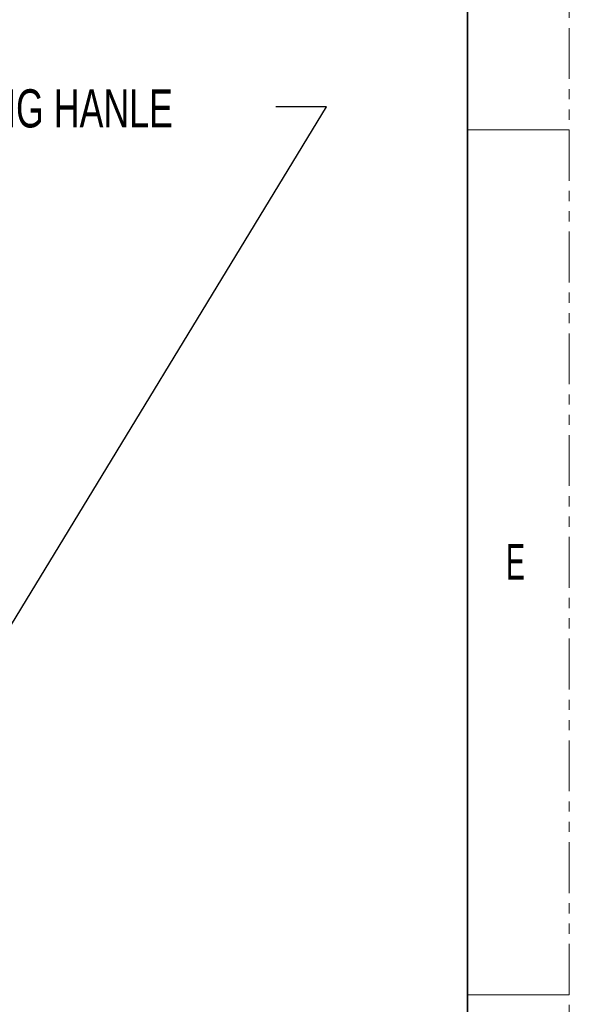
# Model space of a CAD drawing. Header units: millimetres. Extents: x 0 to 1118, y 0 to 864.
# Tile 127 of 256: x 1049 to 1118, y 431 to 553. Entities that reach past the tile are written whole.
import ezdxf

# ---------------------------------------------------------------- set-up
doc = ezdxf.new("R2010")
doc.units = ezdxf.units.MM
doc.linetypes.add('PHANTOM', pattern=[12.7, 6.35, -1.27, 1.27, -1.27, 1.27, -1.27])
doc.styles.add('SLDTEXTSTYLE0', font='TXT', dxfattribs={"width": 0.7})
doc.styles.add('SLDTEXTSTYLE3', font='TXT', dxfattribs={"width": 0.6})
doc.dimstyles.new('SLDDIMSTYLE2', dxfattribs={"dimtxt": 0.18, "dimasz": 0.762, "dimexe": 0, "dimexo": 0.0625, "dimgap": 0, "dimtad": 0, "dimtih": 1, "dimtoh": 1, "dimdec": 0, "dimrnd": 1e-09, "dimzin": 0, "dimdsep": 46, "dimtxsty": 'Standard', "dimblk1": 'DOT', "dimblk2": 'DOT', "dimsah": 1, "dimcen": 0.09, "dimadec": 0, "dimazin": 0, "dimtfac": 0.762, "dimtdec": 0, "dimtofl": 0, "dimtmove": 0, "dimatfit": 3, "dimldrblk": 'DOT', "dimfxl": 1, "dimfrac": 2, "dimtolj": 1, "dimtzin": 0, "dimarcsym": 0})

# ---------------------------------------------------------------- blocks, each defined once
blk = doc.blocks.new('_Dot')
at = {"color": 0, "linetype": 'ByBlock', "lineweight": -2}
blk.add_line((-0.5, 0), (-1, 0), dxfattribs=at)
at = {"color": 0, "linetype": 'ByBlock', "const_width": 0.5}
blk.add_lwpolyline([(-0.25, 0, 1), (0.25, 0, 1)], format="xyb", close=True, dxfattribs=at)

msp = doc.modelspace()

# ---------------------------------------------------------------- linework, layer by layer
at = {"color": 7, "linetype": 'PHANTOM', "lineweight": 18}
msp.add_line((1117.6, 0), (1117.6, 863.6), dxfattribs=at)
at = {"color": 7, "linetype": 'Continuous', "lineweight": 35}
msp.add_line((1104.9, 838.2), (1104.9, 25.4), dxfattribs=at)
at = {"color": 7, "linetype": 'Continuous', "lineweight": 18}
for p, q in [((1104.9, 539.75), (1117.6, 539.75)), ((1104.9, 431.8), (1117.6, 431.8))]:
    msp.add_line(p, q, dxfattribs=at)

# ---------------------------------------------------------------- texts
at = {"color": 7, "linetype": 'Continuous', "lineweight": 0, "attachment_point": 1}
for s, insert, char_height, style in [('LIFTING HANLE', (1034.9671, 544.8115), 4.7625, 'SLDTEXTSTYLE0'), ('E', (1109.6943, 488.0477), 4.445, 'SLDTEXTSTYLE3')]:
    msp.add_mtext(s, dxfattribs=dict(at, insert=insert, char_height=char_height, style=style))

# ---------------------------------------------------------------- leaders
at = {"color": 7, "linetype": 'Continuous', "lineweight": 0}
msp.add_leader([(1046.0898, 474.866), (1087.3356, 542.638), (1080.9856, 542.638)], dimstyle='SLDDIMSTYLE2', dxfattribs=at)

doc.saveas('drawing.dxf')
